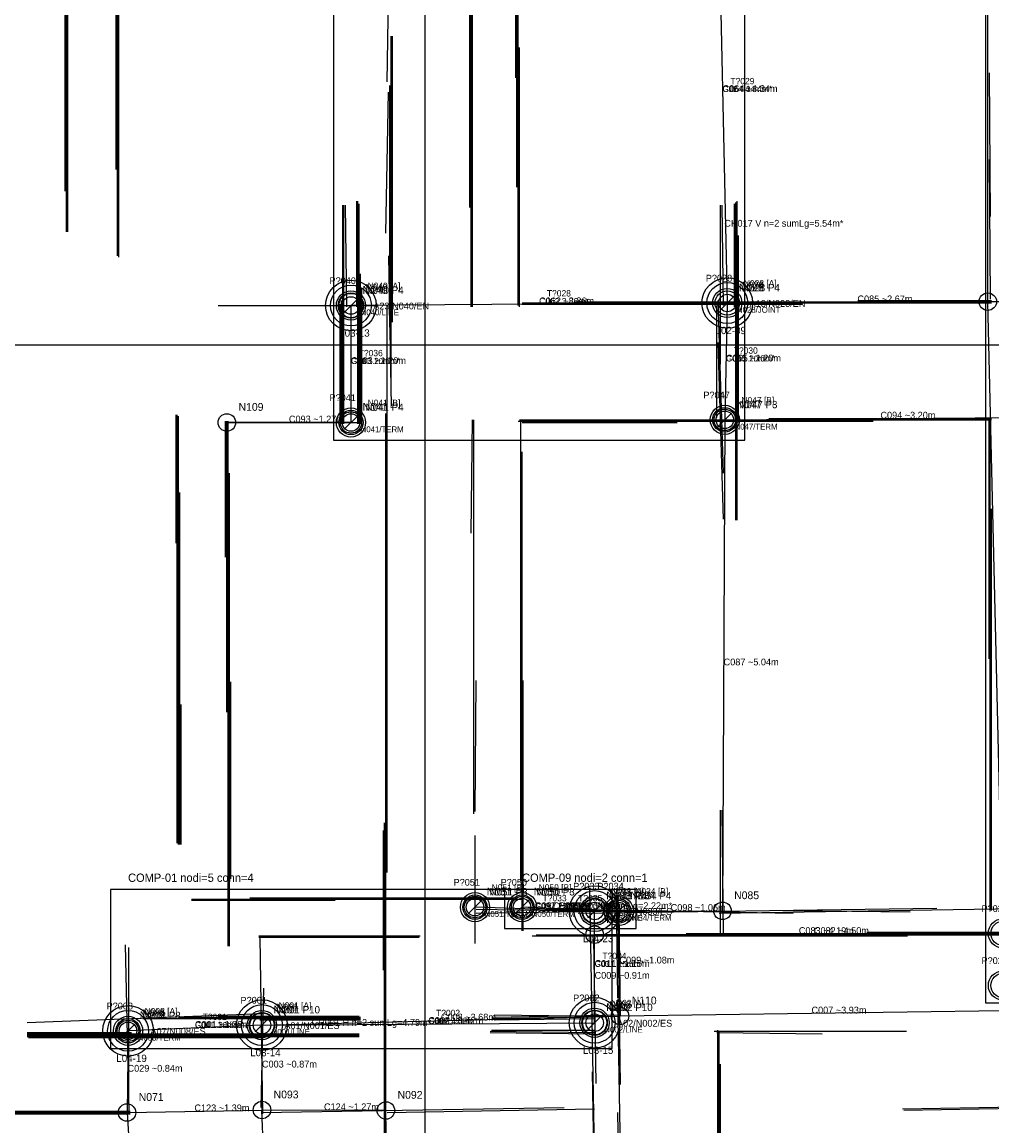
# Model space of a CAD drawing. Header units: millimetres. Extents: x 0 to 53042, y 0 to 29700.
# Tile 10 of 14: x 30622 to 40581, y 11174 to 22517. Entities that reach past the tile are written whole.
import ezdxf

# ---------------------------------------------------------------- set-up
doc = ezdxf.new("R2010")
doc.units = ezdxf.units.MM
for name, color, linetype in [('00_RASTER_ORIGINALE', 8, 'Continuous'), ('S-AXIS-CAND-INF', 4, 'Continuous'), ('S-AXIS-INF', 4, 'Continuous'), ('S-CHAIN-INF', 4, 'Continuous'), ('S-CHAIN-TEXT-INF', 7, 'Continuous'), ('S-COMP-INF', 5, 'Continuous'), ('S-ELEM-ID-VER', 1, 'Continuous'), ('S-ID-CAND-INF', 7, 'Continuous'), ('S-INF-HORIZ', 3, 'Continuous'), ('S-INF-LONG', 6, 'Continuous'), ('S-INF-VERT', 4, 'Continuous'), ('S-LOT-TEXT', 7, 'Continuous'), ('S-LOT-VER', 6, 'Continuous'), ('S-METRIC-GROUP-INF', 5, 'Continuous'), ('S-METRIC-TEXT-INF', 7, 'Continuous'), ('S-NODE-INF', 2, 'Continuous'), ('S-PIL-A-TEXT', 7, 'Continuous'), ('S-PIL-A-ZONE', 2, 'Continuous'), ('S-PIL-ID', 3, 'Continuous'), ('S-PREDOC-CONN', 3, 'Continuous'), ('S-PREDOC-DIMCHK', 6, 'Continuous'), ('S-PREDOC-ID', 7, 'Continuous'), ('S-PREDOC-NODE', 2, 'Continuous'), ('S-TOPO-EDGE-INF', 3, 'Continuous'), ('S-TOPO-NODE-INF', 2, 'Continuous'), ('S-TOPO-TEXT-INF', 7, 'Continuous'), ('S-TRACE-INF', 4, 'Continuous'), ('S-TRACE-INF-CLEAN', 4, 'Continuous'), ('S-TRACE-REJECT', 8, 'Continuous'), ('S-VERIFY-A', 1, 'Continuous'), ('S-VERIFY-B', 30, 'Continuous'), ('S-VERIFY-C', 8, 'Continuous'), ('S-VERIFY-TEXT', 7, 'Continuous')]:
    doc.layers.add(name, color=color, linetype=linetype)
picture_1 = doc.add_image_def('image1.jpg', size_in_pixel=(4060, 2274))

msp = doc.modelspace()

# ---------------------------------------------------------------- linework, layer by layer
at = {"layer": 'S-AXIS-CAND-INF'}
for p, q in [((37768, 23966), (37863, 19630)), ((37863, 19630), (33999, 19604)), ((37863, 19630), (37838, 18429)), ((37863, 19630), (40538, 19643)), ((40538, 19643), (43249, 19666)), ((40694, 13152), (40538, 19643)), ((42883, 19643), (40538, 19643)), ((33999, 19604), (33999, 18402)), ((33999, 18402), (32725, 18402)), ((37838, 18429), (37814, 13384)), ((37838, 18429), (41034, 18455)), ((36501, 13382), (35273, 13422)), ((36501, 13382), (35756, 13422)), ((36749, 13382), (35756, 13422)), ((36501, 12234), (36501, 13382)), ((36749, 13382), (37814, 13384)), ((36749, 13382), (36762, 12303)), ((41005, 13152), (36501, 13139)), ((40694, 13152), (36501, 13139)), ((36501, 12234), (36501, 13139)), ((33085, 12210), (36762, 12303)), ((40694, 12355), (36762, 12303)), ((31710, 12151), (31700, 11311)), ((33085, 12210), (31710, 12151)), ((33085, 12210), (36501, 12234)), ((33085, 12210), (33085, 11337)), ((26167, 11284), (31700, 11311)), ((31700, 11311), (33085, 11337)), ((31700, 11311), (31733, 10801)), ((33104, 10827), (33085, 11337)), ((34358, 11333), (33085, 11337)), ((34365, 10827), (34358, 11333))]:
    msp.add_line(p, q, dxfattribs=at)
at = {"layer": 'S-AXIS-INF'}
for p, q in [((34760, 1800), (34760, 27900)), ((1800, 19200), (51240, 19200))]:
    msp.add_line(p, q, dxfattribs=at)
at = {"layer": 'S-CHAIN-INF'}
for p, q in [((37768, 23966), (37863, 19630)), ((37863, 19630), (37838, 18429)), ((36501, 13382), (35273, 13422)), ((36749, 13382), (35756, 13422)), ((33085, 12210), (31710, 12151)), ((33085, 12210), (36501, 12234))]:
    msp.add_line(p, q, dxfattribs=at)
at = {"layer": 'S-COMP-INF'}
for points in [[(33819, 18222), (38043, 18222), (38043, 24146), (33819, 24146)], [(40514, 12437), (43069, 12437), (43069, 23911), (40514, 23911)], [(31530, 11971), (36681, 11971), (36681, 13602), (31530, 13602)], [(35576, 13202), (36929, 13202), (36929, 13602), (35576, 13602)]]:
    msp.add_lwpolyline(points, close=True, dxfattribs=at)
at = {"layer": 'S-INF-HORIZ'}
for p, q in [((35756, 19630), (40577, 19630)), ((39205, 19656), (40577, 19656)), ((32634, 19604), (34280, 19604)), ((32712, 18402), (34110, 18402)), ((35730, 18429), (40577, 18429)), ((35756, 18402), (37350, 18402)), ((32360, 13505), (35769, 13505)), ((35286, 13400), (37023, 13374)), ((35286, 13361), (36997, 13387)), ((36331, 13361), (40015, 13413)), ((36331, 13400), (38539, 13361)), ((38539, 13387), (39741, 13374)), ((39297, 13165), (40982, 13165)), ((33052, 13126), (34711, 13126)), ((35900, 13139), (41060, 13139)), ((30674, 12238), (33091, 12329)), ((31863, 12277), (34097, 12277)), ((32634, 12303), (34084, 12303)), ((35456, 12290), (36762, 12316)), ((35469, 12316), (36592, 12303)), ((35469, 12264), (36501, 12277)), ((35443, 12159), (36501, 12159)), ((37729, 12146), (39702, 12146)), ((30674, 12133), (31746, 12133)), ((30674, 12107), (34084, 12107)), ((30687, 12081), (33091, 12081)), ((35430, 12133), (36501, 12120)), ((33078, 11311), (36187, 11363)), ((34371, 11311), (36501, 11350)), ((39675, 11337), (43673, 11402)), ((26115, 11297), (31733, 11297)), ((29734, 11324), (31733, 11324))]:
    msp.add_line(p, q, dxfattribs=at)
at = {"layer": 'S-INF-LONG'}
for p, q in [((35247, 19591), (35247, 23966)), ((35717, 19604), (35717, 23888)), ((40538, 19630), (40538, 23744)), ((35756, 19630), (40577, 19630)), ((34358, 7353), (34358, 18494)), ((32229, 14066), (32229, 18468)), ((32738, 13022), (32738, 18416)), ((35260, 14380), (35260, 18429)), ((35730, 18429), (40577, 18429)), ((40564, 13387), (40564, 18455)), ((35756, 13178), (35756, 18102)), ((36449, 13622), (36553, 7771)), ((35900, 13139), (41060, 13139)), ((36736, 12473), (36814, 7771)), ((39675, 11337), (43673, 11402)), ((26115, 11297), (31733, 11297))]:
    msp.add_line(p, q, dxfattribs=at)
at = {"layer": 'S-INF-VERT'}
for p, q in [((35247, 19591), (35247, 23966)), ((31079, 20362), (31079, 23914)), ((35221, 20610), (35221, 23927)), ((35717, 19604), (35717, 23888)), ((31589, 21002), (31589, 23770)), ((31615, 20100), (31615, 23770)), ((40538, 19630), (40538, 23744)), ((34371, 21903), (34398, 23509)), ((35691, 21942), (35691, 23457)), ((34411, 18820), (34411, 22373)), ((34358, 20349), (34385, 21798)), ((34071, 18389), (34071, 20675)), ((37938, 19591), (37938, 20649)), ((37964, 17397), (37964, 20675)), ((33927, 18389), (33927, 20636)), ((37794, 19003), (37794, 20636)), ((34097, 18389), (34097, 19931)), ((33901, 18389), (33901, 19656)), ((37755, 18455), (37755, 19604)), ((37768, 19225), (37820, 17410)), ((34358, 7353), (34358, 18494)), ((32203, 17162), (32203, 18481)), ((32229, 14066), (32229, 18468)), ((32712, 17018), (32712, 18416)), ((32738, 13022), (32738, 18416)), ((35260, 14380), (35260, 18429)), ((40564, 13387), (40564, 18455)), ((35756, 13178), (35756, 18102)), ((32765, 13714), (32765, 15738)), ((32255, 14066), (32255, 15503)), ((37807, 14419), (37820, 13126)), ((35273, 13048), (35273, 14158)), ((36449, 13622), (36553, 7771)), ((36736, 13544), (36762, 11598)), ((33065, 13113), (33091, 11297)), ((36488, 13100), (36514, 11611)), ((31680, 13035), (31719, 11324)), ((31719, 11533), (31719, 13008)), ((33078, 11363), (33104, 12591)), ((36736, 12473), (36814, 7771)), ((37768, 10331), (37768, 12159)), ((37794, 8790), (37794, 11807))]:
    msp.add_line(p, q, dxfattribs=at)
at = {"layer": 'S-LOT-VER'}
for centre in [(33999, 19604), (37863, 19630), (36501, 13382), (36501, 12234), (31710, 12151), (33085, 12210)]:
    msp.add_circle(centre, 260, dxfattribs=at)
at = {"layer": 'S-METRIC-GROUP-INF'}
for p, q in [((37768, 23966), (37863, 19630)), ((37863, 19630), (37838, 18429)), ((33999, 19604), (33999, 18402)), ((36501, 13382), (35273, 13422)), ((36501, 12234), (36501, 13382)), ((33085, 12210), (31710, 12151)), ((33085, 12210), (36501, 12234))]:
    msp.add_line(p, q, dxfattribs=at)
at = {"layer": 'S-NODE-INF'}
for centre in [(33999, 19604), (37863, 19630), (40538, 19643), (32725, 18402), (33999, 18402), (37838, 18429), (35273, 13422), (35756, 13422), (36501, 13382), (36749, 13382), (37814, 13384), (36501, 13139), (36762, 12303), (33085, 12210), (36501, 12234), (31710, 12151), (31700, 11311), (33085, 11337), (34358, 11333)]:
    msp.add_circle(centre, 90, dxfattribs=at)
at = {"layer": 'S-PIL-A-ZONE'}
for centre in [(33999, 19604), (37863, 19630), (36501, 13382), (33085, 12210), (36501, 12234), (31710, 12151)]:
    msp.add_circle(centre, 210, dxfattribs=at)
at = {"layer": 'S-PREDOC-CONN'}
for p, q in [((37768, 23966), (37863, 19630)), ((37863, 19630), (33999, 19604)), ((37863, 19630), (37838, 18429)), ((33999, 19604), (33999, 18402)), ((36501, 13382), (35273, 13422)), ((36749, 13382), (35756, 13422)), ((36501, 12234), (36501, 13382)), ((33085, 12210), (31710, 12151)), ((33085, 12210), (36501, 12234))]:
    msp.add_line(p, q, dxfattribs=at)
at = {"layer": 'S-PREDOC-DIMCHK'}
for p, q in [((33929, 19534), (34069, 19674)), ((33929, 19534), (34069, 19674)), ((37793, 19560), (37933, 19700)), ((37793, 19560), (37933, 19700)), ((37793, 19560), (37933, 19700)), ((37768, 18359), (37908, 18499)), ((33929, 18332), (34069, 18472)), ((35203, 13352), (35343, 13492)), ((35686, 13352), (35826, 13492)), ((36431, 13312), (36571, 13452)), ((36431, 13312), (36571, 13452)), ((36679, 13312), (36819, 13452)), ((33015, 12140), (33155, 12280)), ((33015, 12140), (33155, 12280)), ((36431, 12164), (36571, 12304)), ((36431, 12164), (36571, 12304)), ((31640, 12081), (31780, 12221))]:
    msp.add_line(p, q, dxfattribs=at)
at = {"layer": 'S-PREDOC-NODE'}
for centre in [(37863, 19630), (33999, 19604), (33999, 18402), (37838, 18429), (35273, 13422), (35756, 13422), (36501, 13382), (36749, 13382), (40694, 13152), (40694, 12617), (31710, 12151), (33085, 12210), (36501, 12234)]:
    msp.add_circle(centre, 125, dxfattribs=at)
at = {"layer": 'S-TOPO-EDGE-INF'}
for p, q in [((37768, 23966), (37863, 19630)), ((37863, 19630), (33999, 19604)), ((37863, 19630), (37838, 18429)), ((33999, 19604), (33999, 18402)), ((36501, 13382), (35273, 13422)), ((36749, 13382), (35756, 13422)), ((36501, 12234), (36501, 13382)), ((33085, 12210), (31710, 12151)), ((33085, 12210), (36501, 12234))]:
    msp.add_line(p, q, dxfattribs=at)
at = {"layer": 'S-TOPO-NODE-INF'}
for centre, radius in [((37863, 19630), 150), ((33999, 19604), 130), ((33999, 18402), 110), ((37838, 18429), 110), ((35273, 13422), 110), ((35756, 13422), 110), ((36501, 13382), 130), ((36749, 13382), 110), ((36501, 12234), 130), ((31710, 12151), 110), ((33085, 12210), 130)]:
    msp.add_circle(centre, radius, dxfattribs=at)
at = {"layer": 'S-TRACE-INF'}
for p, q in [((35234, 19591), (35234, 23966)), ((35247, 19591), (35247, 23966)), ((31066, 20780), (31066, 23914)), ((31079, 20362), (31079, 23914)), ((35221, 20610), (35221, 23927)), ((35704, 20819), (35704, 23888)), ((35717, 19604), (35717, 23888)), ((31589, 21002), (31589, 23770)), ((31602, 20113), (31602, 23770)), ((31615, 20100), (31615, 23770)), ((40538, 19630), (40538, 23744)), ((34371, 21903), (34398, 23509)), ((35691, 21942), (35691, 23457)), ((31092, 20362), (31092, 23170)), ((34411, 18820), (34411, 22373)), ((34424, 19434), (34424, 22373)), ((35730, 19591), (35730, 22255)), ((40551, 21994), (40564, 20518)), ((34358, 20349), (34385, 21798)), ((34398, 19382), (34398, 21864)), ((40551, 21106), (40564, 19669)), ((34058, 19591), (34058, 20675)), ((34071, 18389), (34071, 20675)), ((34084, 18389), (34084, 20649)), ((37938, 19591), (37938, 20649)), ((37951, 17397), (37951, 20662)), ((37964, 17397), (37964, 20675)), ((33914, 18389), (33914, 20636)), ((33927, 18389), (33927, 20636)), ((33940, 20636), (33953, 19591)), ((37794, 19003), (37794, 20636)), ((37807, 20636), (37820, 19604)), ((37977, 18402), (37977, 20322)), ((34385, 20113), (34411, 18572)), ((34097, 18389), (34097, 19931)), ((34110, 18389), (34110, 19787)), ((33901, 18389), (33901, 19656)), ((35756, 19630), (40577, 19630)), ((36292, 19643), (40577, 19643)), ((37768, 19656), (37820, 17880)), ((39205, 19656), (40577, 19656)), ((32634, 19604), (34280, 19604)), ((33888, 18416), (33888, 19617)), ((34371, 13779), (34371, 19604)), ((35756, 19617), (38630, 19617)), ((37755, 18455), (37755, 19604)), ((37768, 19225), (37820, 17410)), ((34358, 7353), (34358, 18494)), ((32203, 17162), (32203, 18481)), ((32216, 14079), (32216, 18481)), ((32229, 14066), (32229, 18468)), ((32712, 17018), (32712, 18416)), ((32712, 18402), (34110, 18402)), ((32725, 15425), (32725, 18416)), ((32738, 13022), (32738, 18416)), ((35234, 17266), (35247, 18429)), ((35260, 14380), (35260, 18429)), ((35717, 18416), (39362, 18416)), ((35730, 18429), (40577, 18429)), ((35743, 13688), (35743, 18429)), ((35756, 18402), (37350, 18402)), ((38291, 18442), (40577, 18442)), ((40551, 15973), (40551, 18455)), ((40564, 13387), (40564, 18455)), ((35756, 13178), (35756, 18102)), ((32752, 13022), (32752, 17880)), ((32242, 14066), (32242, 17684)), ((40577, 13387), (40577, 17514)), ((32765, 13714), (32765, 15738)), ((35273, 14406), (35286, 15751)), ((35769, 13178), (35769, 15751)), ((32255, 14066), (32255, 15503)), ((37794, 13126), (37794, 14419)), ((37807, 14419), (37820, 13126)), ((34332, 12773), (34332, 14210)), ((34345, 10044), (34345, 14288)), ((35273, 13048), (35273, 14158)), ((36449, 13622), (36553, 7771)), ((32360, 13505), (35769, 13505)), ((32961, 13518), (35678, 13518)), ((36723, 13544), (36736, 12486)), ((36736, 13544), (36762, 11598)), ((32360, 13492), (33836, 13492)), ((35286, 13400), (37023, 13374)), ((35286, 13361), (36997, 13387)), ((36331, 13361), (40015, 13413)), ((36331, 13400), (38539, 13361)), ((37781, 13361), (41060, 13413)), ((38539, 13387), (39741, 13374)), ((39297, 13165), (40982, 13165)), ((33052, 13126), (34711, 13126)), ((33052, 13113), (34698, 13113)), ((33065, 13113), (33091, 11297)), ((35861, 13126), (39715, 13126)), ((35900, 13139), (41060, 13139)), ((36488, 13100), (36514, 11611)), ((37442, 13152), (41060, 13152)), ((31680, 13035), (31719, 11324)), ((31719, 11533), (31719, 13008)), ((33078, 11363), (33104, 12591)), ((36736, 12473), (36814, 7771)), ((30674, 12238), (33091, 12329)), ((31863, 12277), (34097, 12277)), ((32229, 12290), (34097, 12290)), ((32634, 12303), (34084, 12303)), ((33065, 12264), (34097, 12264)), ((35456, 12290), (36762, 12316)), ((35456, 12277), (36762, 12303)), ((35469, 12316), (36592, 12303)), ((35469, 12264), (36501, 12277)), ((35430, 12146), (36501, 12133)), ((35443, 12159), (36501, 12159)), ((37729, 12146), (39702, 12146)), ((37768, 10331), (37768, 12159)), ((37781, 9221), (37781, 12146)), ((30674, 12133), (31746, 12133)), ((30674, 12120), (34084, 12120)), ((30674, 12107), (34084, 12107)), ((30674, 12094), (34084, 12094)), ((30687, 12081), (33091, 12081)), ((35430, 12133), (36501, 12120)), ((37755, 12133), (38839, 12120)), ((37794, 8790), (37794, 11807)), ((36475, 11728), (36540, 7758)), ((33078, 11311), (36187, 11363)), ((34371, 11311), (36501, 11350)), ((39662, 11350), (41269, 11376)), ((39675, 11337), (43673, 11402)), ((26115, 11297), (31733, 11297)), ((26860, 11311), (31733, 11311)), ((29734, 11324), (31733, 11324)), ((36736, 11311), (36788, 8111))]:
    msp.add_line(p, q, dxfattribs=at)
at = {"layer": 'S-TRACE-INF-CLEAN'}
for p, q in [((35247, 19591), (35247, 23966)), ((31079, 20362), (31079, 23914)), ((35221, 20610), (35221, 23927)), ((35717, 19604), (35717, 23888)), ((31589, 21002), (31589, 23770)), ((31615, 20100), (31615, 23770)), ((40538, 19630), (40538, 23744)), ((34371, 21903), (34398, 23509)), ((35691, 21942), (35691, 23457)), ((34411, 18820), (34411, 22373)), ((34358, 20349), (34385, 21798)), ((34071, 18389), (34071, 20675)), ((37938, 19591), (37938, 20649)), ((37964, 17397), (37964, 20675)), ((33927, 18389), (33927, 20636)), ((37794, 19003), (37794, 20636)), ((34097, 18389), (34097, 19931)), ((33901, 18389), (33901, 19656)), ((35756, 19630), (40577, 19630)), ((39205, 19656), (40577, 19656)), ((32634, 19604), (34280, 19604)), ((37755, 18455), (37755, 19604)), ((37768, 19225), (37820, 17410)), ((34358, 7353), (34358, 18494)), ((32203, 17162), (32203, 18481)), ((32229, 14066), (32229, 18468)), ((32712, 17018), (32712, 18416)), ((32712, 18402), (34110, 18402)), ((32738, 13022), (32738, 18416)), ((35260, 14380), (35260, 18429)), ((35730, 18429), (40577, 18429)), ((35756, 18402), (37350, 18402)), ((40564, 13387), (40564, 18455)), ((35756, 13178), (35756, 18102)), ((32765, 13714), (32765, 15738)), ((32255, 14066), (32255, 15503)), ((37807, 14419), (37820, 13126)), ((35273, 13048), (35273, 14158)), ((36449, 13622), (36553, 7771)), ((32360, 13505), (35769, 13505)), ((36736, 13544), (36762, 11598)), ((35286, 13400), (37023, 13374)), ((35286, 13361), (36997, 13387)), ((36331, 13361), (40015, 13413)), ((36331, 13400), (38539, 13361)), ((38539, 13387), (39741, 13374)), ((39297, 13165), (40982, 13165)), ((33052, 13126), (34711, 13126)), ((33065, 13113), (33091, 11297)), ((35900, 13139), (41060, 13139)), ((36488, 13100), (36514, 11611)), ((31680, 13035), (31719, 11324)), ((31719, 11533), (31719, 13008)), ((33078, 11363), (33104, 12591)), ((36736, 12473), (36814, 7771)), ((30674, 12238), (33091, 12329)), ((31863, 12277), (34097, 12277)), ((32634, 12303), (34084, 12303)), ((35456, 12290), (36762, 12316)), ((35469, 12316), (36592, 12303)), ((35469, 12264), (36501, 12277)), ((35443, 12159), (36501, 12159)), ((37729, 12146), (39702, 12146)), ((37768, 10331), (37768, 12159)), ((30674, 12133), (31746, 12133)), ((30674, 12107), (34084, 12107)), ((30687, 12081), (33091, 12081)), ((35430, 12133), (36501, 12120)), ((37794, 8790), (37794, 11807)), ((33078, 11311), (36187, 11363)), ((34371, 11311), (36501, 11350)), ((39675, 11337), (43673, 11402)), ((26115, 11297), (31733, 11297)), ((29734, 11324), (31733, 11324))]:
    msp.add_line(p, q, dxfattribs=at)
at = {"layer": 'S-TRACE-REJECT'}
for p, q in [((35234, 19591), (35234, 23966)), ((31066, 20780), (31066, 23914)), ((35704, 20819), (35704, 23888)), ((31602, 20113), (31602, 23770)), ((31092, 20362), (31092, 23170)), ((34424, 19434), (34424, 22373)), ((35730, 19591), (35730, 22255)), ((40551, 21994), (40564, 20518)), ((34398, 19382), (34398, 21864)), ((40551, 21106), (40564, 19669)), ((34058, 19591), (34058, 20675)), ((34084, 18389), (34084, 20649)), ((37951, 17397), (37951, 20662)), ((33914, 18389), (33914, 20636)), ((33940, 20636), (33953, 19591)), ((37807, 20636), (37820, 19604)), ((37977, 18402), (37977, 20322)), ((34385, 20113), (34411, 18572)), ((34110, 18389), (34110, 19787)), ((36292, 19643), (40577, 19643)), ((37768, 19656), (37820, 17880)), ((33888, 18416), (33888, 19617)), ((34371, 13779), (34371, 19604)), ((35756, 19617), (38630, 19617)), ((32216, 14079), (32216, 18481)), ((32725, 15425), (32725, 18416)), ((35234, 17266), (35247, 18429)), ((35717, 18416), (39362, 18416)), ((35743, 13688), (35743, 18429)), ((38291, 18442), (40577, 18442)), ((40551, 15973), (40551, 18455)), ((32752, 13022), (32752, 17880)), ((32242, 14066), (32242, 17684)), ((40577, 13387), (40577, 17514)), ((35273, 14406), (35286, 15751)), ((35769, 13178), (35769, 15751)), ((37794, 13126), (37794, 14419)), ((34332, 12773), (34332, 14210)), ((34345, 10044), (34345, 14288)), ((32961, 13518), (35678, 13518)), ((36723, 13544), (36736, 12486)), ((32360, 13492), (33836, 13492)), ((37781, 13361), (41060, 13413)), ((33052, 13113), (34698, 13113)), ((35861, 13126), (39715, 13126)), ((37442, 13152), (41060, 13152)), ((32229, 12290), (34097, 12290)), ((33065, 12264), (34097, 12264)), ((35456, 12277), (36762, 12303)), ((35430, 12146), (36501, 12133)), ((37781, 9221), (37781, 12146)), ((30674, 12120), (34084, 12120)), ((30674, 12094), (34084, 12094)), ((37755, 12133), (38839, 12120)), ((36475, 11728), (36540, 7758)), ((39662, 11350), (41269, 11376)), ((26860, 11311), (31733, 11311)), ((36736, 11311), (36788, 8111))]:
    msp.add_line(p, q, dxfattribs=at)
at = {"layer": 'S-VERIFY-A'}
for p, q in [((36501, 12234), (36501, 13382)), ((33085, 12210), (31710, 12151)), ((33085, 12210), (36501, 12234))]:
    msp.add_line(p, q, dxfattribs=at)
for centre in [(33999, 19604), (37863, 19630), (36501, 13382), (36501, 12234), (31710, 12151), (33085, 12210)]:
    msp.add_circle(centre, 150, dxfattribs=at)
at = {"layer": 'S-VERIFY-B'}
for p, q in [((37768, 23966), (37863, 19630)), ((37863, 19630), (33999, 19604)), ((37863, 19630), (37838, 18429)), ((33999, 19604), (33999, 18402)), ((36501, 13382), (35273, 13422)), ((36501, 13382), (35756, 13422))]:
    msp.add_line(p, q, dxfattribs=at)
for centre in [(33999, 18402), (37838, 18429), (35273, 13422), (35756, 13422), (36749, 13382), (40694, 13152), (40694, 12617)]:
    msp.add_circle(centre, 150, dxfattribs=at)
at = {"layer": 'S-VERIFY-C'}
msp.add_line((36749, 13382), (35756, 13422), dxfattribs=at)

# ---------------------------------------------------------------- texts
at = {"layer": 'S-CHAIN-TEXT-INF'}
for s, p in [('CH017 V n=2 sumLg=5.54m*', (37833, 20414)), ('CH019 H n=2 sumLg=2.22m*', (36070, 13402)), ('CH001 H n=2 sumLg=4.79m*', (33595, 12202))]:
    msp.add_text(s, height=70, dxfattribs=at).set_placement(p)
at = {"layer": 'S-ELEM-ID-VER'}
for s, height, p in [('T?029', 65, (37896, 21878)), ('P?040', 70, (33779, 19824)), ('P?028', 70, (37643, 19850)), ('T?028', 65, (36011, 19697)), ('T?030', 65, (37930, 19109)), ('T?036', 65, (34079, 19083)), ('P?047', 70, (37618, 18649)), ('P?041', 70, (33779, 18622)), ('P?051', 70, (35053, 13642)), ('P?050', 70, (35536, 13642)), ('P?033', 70, (36281, 13602)), ('P?034', 70, (36529, 13602)), ('T?033', 65, (35967, 13482)), ('T?035', 65, (36333, 13482)), ('P?027', 70, (40474, 13372)), ('T?004', 65, (36581, 12888)), ('P?025', 70, (40474, 12837)), ('P?001', 70, (32865, 12430)), ('P?002', 70, (36281, 12454)), ('P?008', 70, (31490, 12371)), ('T?002', 65, (34873, 12302)), ('T?001', 65, (32477, 12261))]:
    msp.add_text(s, height=height, dxfattribs=at).set_placement(p)
at = {"layer": 'S-ID-CAND-INF'}
for s, height, p in [('C064 ~4.34m', 70, (37815, 21798)), ('N040', 80, (34119, 19724)), ('N028', 80, (37983, 19750)), ('C062 ~3.86m', 70, (35931, 19617)), ('C085 ~2.67m', 70, (39200, 19637)), ('C103 ~1.20m', 70, (33999, 19003)), ('C065 ~1.20m', 70, (37850, 19029)), ('N109', 80, (32845, 18522)), ('N041', 80, (34119, 18522)), ('N047', 80, (37958, 18549)), ('C094 ~3.20m', 70, (39436, 18442)), ('C093 ~1.27m', 70, (33362, 18402)), ('C087 ~5.04m', 70, (37826, 15906)), ('N051', 80, (35393, 13542)), ('N050', 80, (35876, 13542)), ('N033', 80, (36621, 13502)), ('N034', 80, (36869, 13502)), ('N085', 80, (37934, 13504)), ('C097 ~1.23m', 70, (35887, 13402)), ('C096 ~0.75m', 70, (36129, 13402)), ('C102 ~0.99m', 70, (36253, 13402)), ('C098 ~1.06m', 70, (37282, 13383)), ('N077', 80, (36621, 13259)), ('C083 ~4.19m', 70, (38598, 13146)), ('C082 ~4.50m', 70, (38753, 13146)), ('C011 ~1.15m', 70, (36501, 12808)), ('C099 ~1.08m', 70, (36756, 12843)), ('C009 ~0.91m', 70, (36501, 12686)), ('N110', 80, (36882, 12423)), ('N001', 80, (33205, 12330)), ('N002', 80, (36621, 12354)), ('C007 ~3.93m', 70, (38728, 12329)), ('N008', 80, (31830, 12271)), ('C001 ~1.38m', 70, (32397, 12181)), ('C002 ~3.42m', 70, (34793, 12222)), ('C008 ~3.68m', 70, (34923, 12257)), ('C029 ~0.84m', 70, (31705, 11731)), ('C003 ~0.87m', 70, (33085, 11774)), ('N071', 80, (31820, 11431)), ('N093', 80, (33205, 11457)), ('N092', 80, (34478, 11453)), ('C123 ~1.39m', 70, (32392, 11324)), ('C124 ~1.27m', 70, (33722, 11335))]:
    msp.add_text(s, height=height, dxfattribs=at).set_placement(p)
at = {"layer": 'S-LOT-TEXT'}
for s, p in [('L03-13', (33879, 19284)), ('L02-09', (37743, 19310)), ('L04-23', (36381, 13062)), ('L03-14', (32965, 11890)), ('L03-15', (36381, 11914)), ('L04-19', (31590, 11831))]:
    msp.add_text(s, height=75, dxfattribs=at).set_placement(p)
at = {"layer": 'S-METRIC-TEXT-INF'}
for s, p in [('G12 4.34m*', (37815, 21798)), ('G03 1.20m*', (33999, 19003)), ('G03 1.20m*', (37850, 19029)), ('G03 1.23m*', (35887, 13402)), ('G03 1.15m*', (36501, 12808)), ('G08 3.42m*', (34793, 12222)), ('G04 1.38m*', (32397, 12181))]:
    msp.add_text(s, height=60, dxfattribs=at).set_placement(p)
at = {"layer": 'S-PIL-A-TEXT'}
for s, p in [('A23/N040/EN', (34229, 19564)), ('A18/N028/EN', (38093, 19590)), ('A21/N033/ES', (36731, 13342)), ('A02/N002/ES', (36731, 12194)), ('A07/N008/ES', (31940, 12111)), ('A01/N001/ES', (33315, 12170))]:
    msp.add_text(s, height=70, dxfattribs=at).set_placement(p)
at = {"layer": 'S-PIL-ID'}
for s, p in [('N028', (38013, 19780)), ('N040', (34149, 19754)), ('N033', (36651, 13532)), ('N008', (31860, 12301)), ('N001', (33235, 12360)), ('N002', (36651, 12384))]:
    msp.add_text(s, height=70, dxfattribs=at).set_placement(p)
at = {"layer": 'S-PREDOC-ID'}
for s, height, p in [('C064 4.34m*', 65, (37815, 21798)), ('N040 P4', 75, (34149, 19724)), ('N028 P4', 75, (38013, 19750)), ('C062 3.86m*', 65, (35931, 19617)), ('C103 1.20m*', 65, (33999, 19003)), ('C065 1.20m*', 65, (37850, 19029)), ('N047 P3', 75, (37988, 18549)), ('N041 P4', 75, (34149, 18522)), ('N051 P3', 75, (35423, 13542)), ('N050 P3', 75, (35906, 13542)), ('N033 P4', 75, (36651, 13502)), ('N034 P4', 75, (36899, 13502)), ('C097 1.23m*', 65, (35887, 13402)), ('C102 0.99m*', 65, (36253, 13402)), ('C011 1.15m*', 65, (36501, 12808)), ('N001 P10', 75, (33235, 12330)), ('N002 P10', 75, (36651, 12354)), ('N008 P8', 75, (31860, 12271)), ('C001 1.38m*', 65, (32397, 12181)), ('C002 3.42m*', 65, (34793, 12222))]:
    msp.add_text(s, height=height, dxfattribs=at).set_placement(p)
at = {"layer": 'S-TOPO-TEXT-INF'}
for s, height, p in [('N040/LINE', 60, (34099, 19504)), ('N028/JOINT', 60, (37963, 19530)), ('N047/TERM', 60, (37938, 18329)), ('N041/TERM', 60, (34099, 18302)), ('COMP-01 nodi=5 conn=4', 85, (31710, 13682)), ('COMP-09 nodi=2 conn=1', 85, (35756, 13682)), ('N051/TERM', 60, (35373, 13322)), ('N050/TERM', 60, (35856, 13322)), ('N033/LINE', 60, (36601, 13282)), ('N034/TERM', 60, (36849, 13282)), ('N001/LINE', 60, (33185, 12110)), ('N002/LINE', 60, (36601, 12134)), ('N008/TERM', 60, (31810, 12051))]:
    msp.add_text(s, height=height, dxfattribs=at).set_placement(p)
at = {"layer": 'S-VERIFY-TEXT'}
for s, p in [('N028 [A]', (38033, 19800)), ('N040 [A]', (34169, 19774)), ('N041 [B]', (34169, 18572)), ('N047 [B]', (38008, 18599)), ('N051 [B]', (35443, 13592)), ('N050 [B]', (35926, 13592)), ('N033 [A]', (36671, 13552)), ('N034 [B]', (36919, 13552)), ('N008 [A]', (31880, 12321)), ('N001 [A]', (33255, 12380)), ('N002 [A]', (36671, 12404))]:
    msp.add_text(s, height=65, dxfattribs=at).set_placement(p)

# ---------------------------------------------------------------- pictures from other files: only their frames are drawn
at = {"layer": '00_RASTER_ORIGINALE'}
image = msp.add_image(picture_1, insert=(0, 0), size_in_units=(53042, 29699), dxfattribs=at)

doc.saveas('drawing.dxf')
